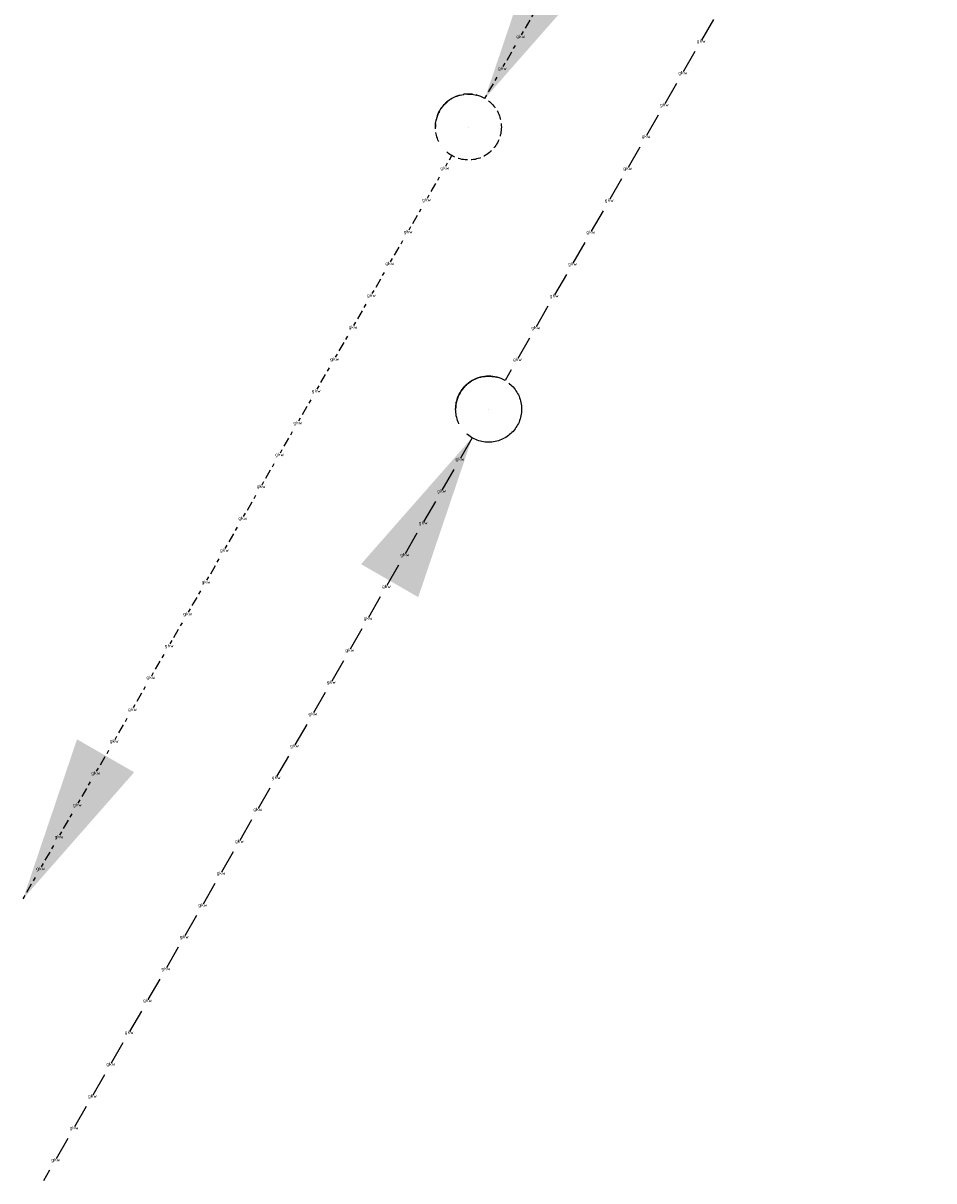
# Model space of a CAD drawing. Header units: millimetres. Extents: x -2733 to 48660, y -299 to 65852.
# Tile 20 of 44: x 48177 to 48660, y 6933 to 7547. Entities that reach past the tile are written whole.
import ezdxf
from ezdxf.enums import TextEntityAlignment as Align

# ---------------------------------------------------------------- set-up
doc = ezdxf.new("R2010")
doc.units = ezdxf.units.MM
for name, pattern in [('2322105', [47, 40, -7]), ('2322105_a', [19.5, 12.5, -7]), ('2322106', [47, 5, -2, 5, -2, 5, -2, 5, -2, 5, -2, 5, -7]), ('2322106_a', [19.5, 2, -2, 5, -2, 2, -6.5])]:
    doc.linetypes.add(name, pattern=pattern)
for name, color, linetype in [('WL5501--', 4, '2322105'), ('WL5502--', 4, '2322106'), ('WM561---', 1, 'Continuous')]:
    doc.layers.add(name, color=color, linetype=linetype)
doc.styles.add('STABICAD-018', font='ISOCP.SHX', dxfattribs={"height": 90})
doc.styles.get("Standard").update_dxf_attribs({"font": 'arial.ttf'})

# ---------------------------------------------------------------- blocks, each defined once
blk = doc.blocks.new('*U948')
at = {"linetype": '2322106'}
for points in [[(8.75, 15.16), (37.34, 99.68), (67.66, 82.18)], [(-236.25, -409.2), (-207.66, -324.67), (-177.34, -342.17)]]:
    blk.add_hatch(color=2, dxfattribs=at).paths.add_polyline_path(points, flags=0)
at = {"color": 2, "linetype": '2322106_a'}
for p, q in [((8.75, 15.16, 3000), (236.25, 409.2, 3000)), ((-236.25, -409.2, 3000), (-8.75, -15.16, 3000))]:
    blk.add_line(p, q, dxfattribs=at)
at = {"color": 0, "linetype": '2322106'}
blk.add_line((0, 0), (0, 0, 3000), dxfattribs=at)
at = {"color": 2, "linetype": '2322106'}
blk.add_circle((0, 0, 3000), 17.5, dxfattribs=at)
at = {"color": 0, "linetype": '2322106'}
blk.add_arc((0, 0, 3000), 17.5, 60, 180, dxfattribs=at)
at = {"layer": 'WM561---', "color": 2}
for tag in ['SECTIONCODE', 'POSITIONCODE']:
    blk.add_attdef(tag, (44290.71, 21471.05, 1499.49), '', height=1.2, dxfattribs=at)
at = {"layer": 'WM561---', "color": 2, "style": 'STABICAD-018'}
for tag, p in [('CODE', (44290.71, 21421.05)), ('FLOORCODE', (44340.71, 21321.05))]:
    blk.add_attdef(tag, p, '', height=1.2, dxfattribs=at)
blk = doc.blocks.new('*U949')
at = {"linetype": '2322105'}
for points in [[(236.25, 409.2), (207.66, 324.67), (177.34, 342.17)], [(-8.75, -15.16), (-37.34, -99.68), (-67.66, -82.18)]]:
    blk.add_hatch(color=2, dxfattribs=at).paths.add_polyline_path(points, flags=0)
at = {"color": 2, "linetype": '2322105_a'}
for p, q in [((236.25, 409.2, 3000), (8.75, 15.16, 3000)), ((-8.75, -15.16, 3000), (-236.25, -409.2, 3000))]:
    blk.add_line(p, q, dxfattribs=at)
at = {"color": 0, "linetype": '2322105'}
blk.add_line((0, 0), (0, 0, 3000), dxfattribs=at)
at = {"color": 2, "linetype": '2322105'}
blk.add_circle((0, 0, 3000), 17.5, dxfattribs=at)
at = {"color": 0, "linetype": '2322105'}
blk.add_arc((0, 0, 3000), 17.5, 60, 180, dxfattribs=at)
at = {"layer": 'WM561---', "color": 2}
for tag in ['SECTIONCODE', 'POSITIONCODE']:
    blk.add_attdef(tag, (44301.45, 21321.43, 1499.49), '', height=1.2, dxfattribs=at)
at = {"layer": 'WM561---', "color": 2, "style": 'STABICAD-018'}
for tag, p in [('CODE', (44301.45, 21271.43)), ('FLOORCODE', (44351.45, 21171.43))]:
    blk.add_attdef(tag, p, '', height=1.2, dxfattribs=at)

msp = doc.modelspace()

# ---------------------------------------------------------------- block references
at = {"layer": 'WL5501--', "linetype": '2322105'}
msp.add_blockref('*U949', (48423.84, 7342.48), dxfattribs=at)
at = {"layer": 'WL5502--', "linetype": '2322106'}
msp.add_blockref('*U948', (48413.11, 7492.1), dxfattribs=at)

# ---------------------------------------------------------------- texts
at = {"layer": 'WL5501--', "color": 2, "style": 'STABICAD-018'}
for p in [(48536.59, 7537.77, 3000), (48526.84, 7520.88, 3000), (48517.09, 7503.99, 3000), (48507.34, 7487.11, 3000), (48497.59, 7470.22, 3000), (48487.84, 7453.33, 3000), (48478.09, 7436.44, 3000), (48468.34, 7419.56, 3000), (48458.59, 7402.67, 3000), (48448.84, 7385.78, 3000), (48439.09, 7368.89, 3000), (48408.59, 7316.07, 3000), (48398.84, 7299.18, 3000), (48389.09, 7282.29, 3000), (48379.34, 7265.4, 3000), (48369.59, 7248.52, 3000), (48359.84, 7231.63, 3000), (48350.09, 7214.74, 3000), (48340.34, 7197.85, 3000), (48330.59, 7180.97, 3000), (48320.84, 7164.08, 3000), (48311.09, 7147.19, 3000), (48301.34, 7130.3, 3000), (48291.59, 7113.42, 3000), (48281.84, 7096.53, 3000), (48272.09, 7079.64, 3000), (48262.34, 7062.75, 3000), (48252.59, 7045.87, 3000), (48242.84, 7028.98, 3000), (48233.09, 7012.09, 3000), (48223.34, 6995.2, 3000), (48213.59, 6978.32, 3000), (48203.84, 6961.43, 3000), (48194.09, 6944.54, 3000)]:
    msp.add_text('gkw', height=1.8, dxfattribs=at).set_placement(p, align=Align.MIDDLE_CENTER)
at = {"layer": 'WL5502--', "color": 2, "style": 'STABICAD-018'}
for p in [(48440.86, 7540.16, 3000), (48431.11, 7523.27, 3000), (48400.61, 7470.45, 3000), (48390.86, 7453.56, 3000), (48381.11, 7436.67, 3000), (48371.36, 7419.78, 3000), (48361.61, 7402.9, 3000), (48351.86, 7386.01, 3000), (48342.11, 7369.12, 3000), (48332.36, 7352.23, 3000), (48322.61, 7335.35, 3000), (48312.86, 7318.46, 3000), (48303.11, 7301.57, 3000), (48293.36, 7284.68, 3000), (48283.61, 7267.8, 3000), (48273.86, 7250.91, 3000), (48264.11, 7234.02, 3000), (48254.36, 7217.13, 3000), (48244.61, 7200.25, 3000), (48234.86, 7183.36, 3000), (48225.11, 7166.47, 3000), (48215.36, 7149.58, 3000), (48205.61, 7132.7, 3000), (48195.86, 7115.81, 3000), (48186.11, 7098.92, 3000)]:
    msp.add_text('gkw', height=1.8, dxfattribs=at).set_placement(p, align=Align.MIDDLE_CENTER)

doc.saveas('drawing.dxf')
